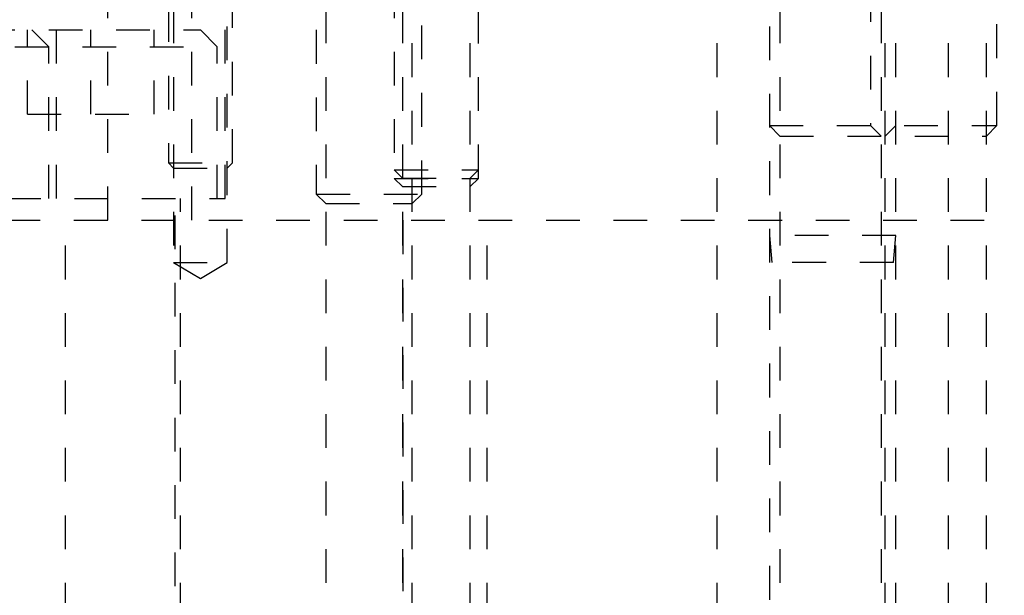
# Model space of a CAD drawing. Header units: inches. Extents: x 1772 to 2706, y -534 to -52.
# Tile 81 of 256: x 1938.07 to 1940.99, y -525.2 to -523.5. Entities that reach past the tile are written whole.
import ezdxf

# ---------------------------------------------------------------- set-up
doc = ezdxf.new("R2010")
doc.units = ezdxf.units.IN
doc.header["$LTSCALE"] = 0.5
doc.header["$MEASUREMENT"] = 0
doc.linetypes.add('HIDDEN', pattern=[0.225, 0.15, -0.075])
doc.layers.add('SID-M-H', color=4, linetype='HIDDEN')

msp = doc.modelspace()

# ---------------------------------------------------------------- linework, layer by layer
at = {"layer": 'SID-M-H'}
for p, q in [((1940.29612, -521.71628), (1940.29612, -526.46628)), ((1940.67112, -526.46628), (1940.67112, -521.71628)), ((1939.18362, -521.99128), (1939.18362, -523.96678)), ((1939.43362, -523.96678), (1939.43362, -521.99128)), ((1940.59612, -522.60305), (1940.59612, -523.81003)), ((1940.97112, -523.81003), (1940.97112, -522.60305)), ((1938.95237, -522.92677), (1938.95237, -524.01353)), ((1939.26487, -524.01353), (1939.26487, -522.92677)), ((1940.13987, -522.96628), (1940.13987, -526.46628)), ((1940.82737, -526.46628), (1940.82737, -522.96628)), ((1938.51362, -523.06231), (1938.51362, -523.92078)), ((1938.70362, -523.92078), (1938.70362, -523.06231)), ((1938.58362, -524.09128), (1938.58362, -523.34128)), ((1938.18212, -524.02628), (1938.18212, -523.46628)), ((1938.33362, -524.09128), (1938.33362, -523.46628)), ((1938.52912, -523.46628), (1938.52912, -524.21628)), ((1938.68212, -524.02628), (1938.68212, -523.46628)), ((1938.68812, -524.21628), (1938.68812, -523.46628)), ((1938.98012, -523.46628), (1938.98012, -526.46628)), ((1939.20812, -523.46628), (1939.20812, -526.46628)), ((1939.23712, -526.46628), (1939.23712, -523.46628)), ((1939.40912, -526.46628), (1939.40912, -523.46628)), ((1940.32737, -523.46628), (1940.32737, -526.46628)), ((1940.62737, -523.46628), (1940.62737, -526.46628)), ((1940.63987, -526.46628), (1940.63987, -523.46628)), ((1940.93987, -526.46628), (1940.93987, -523.46628)), ((1937.95862, -523.52628), (1938.60862, -523.52628)), ((1938.09612, -523.77628), (1938.09612, -523.52628)), ((1938.15862, -523.57628), (1938.10862, -523.52628)), ((1938.28362, -523.77628), (1938.28362, -523.52628)), ((1938.47112, -523.77628), (1938.47112, -523.52628)), ((1938.65862, -523.57628), (1938.60862, -523.52628)), ((1936.65862, -523.57628), (1938.65862, -523.57628)), ((1938.15862, -524.02628), (1938.15862, -523.57628)), ((1938.65862, -524.02628), (1938.65862, -523.57628)), ((1938.09612, -523.77628), (1938.47112, -523.77628)), ((1940.29612, -523.81003), (1940.97112, -523.81003)), ((1940.29612, -523.81003), (1940.32737, -523.84128)), ((1940.59612, -523.81003), (1940.62737, -523.84128)), ((1940.63987, -523.84128), (1940.67112, -523.81003)), ((1940.93987, -523.84128), (1940.97112, -523.81003)), ((1940.32737, -523.84128), (1940.93987, -523.84128)), ((1938.51362, -523.92078), (1938.70362, -523.92078)), ((1938.51362, -523.92078), (1938.52912, -523.93628)), ((1938.68812, -523.93628), (1938.70362, -523.92078)), ((1938.52912, -523.93628), (1938.68812, -523.93628)), ((1939.18362, -523.94178), (1939.43362, -523.94178)), ((1939.18362, -523.94178), (1939.20812, -523.96628)), ((1939.40912, -523.96628), (1939.43362, -523.94178)), ((1939.18362, -523.96678), (1939.43362, -523.96678)), ((1939.18362, -523.96678), (1939.20812, -523.99128)), ((1939.20812, -523.96628), (1939.40912, -523.96628)), ((1939.40912, -523.99128), (1939.43362, -523.96678)), ((1939.20812, -523.99128), (1939.40912, -523.99128)), ((1935.63512, -524.02628), (1938.68212, -524.02628)), ((1938.53362, -525.77667), (1938.53362, -524.02628)), ((1938.54912, -526.46628), (1938.54912, -524.02628)), ((1938.95237, -524.01353), (1939.26487, -524.01353)), ((1938.95237, -524.01353), (1938.98012, -524.04128)), ((1939.23712, -524.04128), (1939.26487, -524.01353)), ((1938.98012, -524.04128), (1939.23712, -524.04128)), ((1935.83362, -524.09128), (1947.73362, -524.09128)), ((1938.20862, -526.46628), (1938.20862, -524.09128)), ((1939.20862, -524.09128), (1939.20862, -526.46628)), ((1939.45862, -526.46628), (1939.45862, -524.09128)), ((1940.67112, -524.13628), (1940.29612, -524.13628)), ((1940.29612, -524.13628), (1940.30312, -524.21628)), ((1940.66412, -524.21628), (1940.67112, -524.13628)), ((1938.52912, -524.21628), (1938.68812, -524.21628)), ((1938.52912, -524.21628), (1938.60862, -524.26405)), ((1938.60862, -524.26405), (1938.68812, -524.21628)), ((1940.66412, -524.21628), (1940.30312, -524.21628))]:
    msp.add_line(p, q, dxfattribs=at)

doc.saveas('drawing.dxf')
